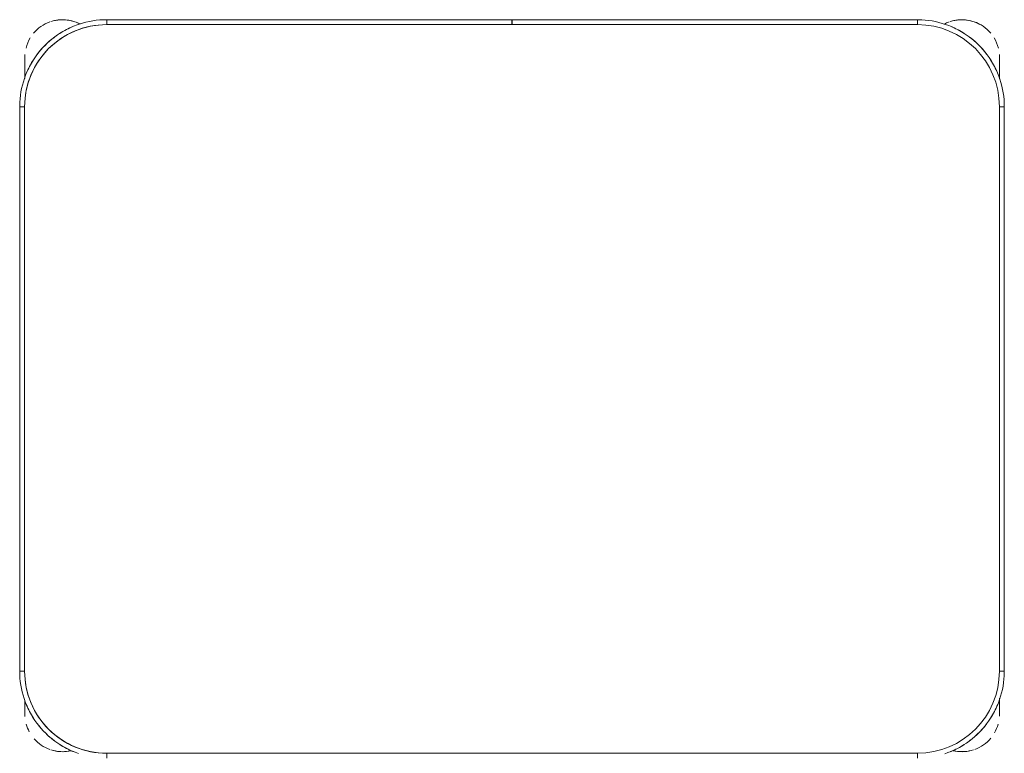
# Model space of a CAD drawing. Header units: metres. Extents: x 1.7 to 42.3, y -72.9 to -47.6.
# Tile 108 of 216: x 6.404 to 7.004, y -61.122 to -60.675. Entities that reach past the tile are written whole.
import ezdxf

# ---------------------------------------------------------------- set-up
doc = ezdxf.new("R2010")
doc.units = ezdxf.units.M
doc.layers.add('I-FURN', color=7, linetype='Continuous', lineweight=18)

# ---------------------------------------------------------------- blocks, each defined once
blk = doc.blocks.new('ConjuntoParaAlunoTamanho6 - CJA06_ConjuntoParaAlunoTamanho6-V27-2PAV - FRIGORÍFICA')
at = {"layer": 'I-FURN', "color": 253, "true_color": 0xaaaaaa}
for p, q in [((-0.247, 0.06497), (-0.247, 0.06197)), ((0.247, 0.06497), (0.247, 0.06197)), ((-0.29713, 0.03797), (-0.29713, 0.02828)), ((-0.29713, 0.02878), (-0.29713, 0.03797)), ((0.29687, 0.03797), (0.29687, 0.02961)), ((0.29687, 0.03299), (0.29687, 0.03797)), ((-0.3, 0.01197), (-0.3, -0.33203)), ((-0.3, 0.01197), (-0.297, 0.01197)), ((-0.3, 0.01197), (-0.3, -0.33203)), ((0.3, 0.01197), (0.297, 0.01197)), ((0.3, -0.33203), (0.3, 0.01197)), ((0.3, -0.33203), (0.3, 0.01197)), ((-0.3, -0.33203), (-0.297, -0.33203)), ((0.3, -0.33203), (0.297, -0.33203)), ((-0.29713, -0.34894), (-0.29713, -0.35394)), ((-0.29713, -0.34933), (-0.29713, -0.36203)), ((0.29687, -0.35394), (0.29687, -0.3492)), ((0.29687, -0.36203), (0.29687, -0.34961)), ((-0.29713, -0.35705), (-0.29713, -0.36203)), ((0.29687, -0.36203), (0.29687, -0.35705)), ((-0.247, -0.38503), (-0.247, -0.38203)), ((-0.00005, -0.38203), (-0.00005, -0.38503)), ((0.00005, -0.38503), (0.00005, -0.38203)), ((0.247, -0.38503), (0.247, -0.38203)), ((-0.247, -0.38503), (-0.00005, -0.38503)), ((-0.247, -0.38503), (-0.00005, -0.38503)), ((0.00005, -0.38503), (0.247, -0.38503)), ((0.00005, -0.38503), (0.247, -0.38503))]:
    blk.add_line(p, q, dxfattribs=at)
at = {"layer": 'I-FURN', "color": 253, "true_color": 0xaaaaaa, "flags": 128}
for points in [[(-0.26367, 0.06228), (-0.26567, 0.06157), (-0.26764, 0.06078), (-0.26957, 0.05992), (-0.27147, 0.05898), (-0.27333, 0.05796), (-0.27515, 0.05687), (-0.27693, 0.05571), (-0.27865, 0.05448), (-0.28033, 0.05318), (-0.28195, 0.05181), (-0.28351, 0.05038), (-0.28502, 0.04889), (-0.28647, 0.04734), (-0.28785, 0.04574), (-0.28917, 0.04407), (-0.29042, 0.04236), (-0.2916, 0.0406), (-0.29271, 0.0388), (-0.29374, 0.03695), (-0.29471, 0.03506), (-0.29559, 0.03313), (-0.2964, 0.03117), (-0.29713, 0.02918), (-0.29777, 0.02716), (-0.29834, 0.02512), (-0.29883, 0.02306), (-0.29923, 0.02097), (-0.29955, 0.01888), (-0.29978, 0.01677), (-0.29993, 0.01466), (-0.3, 0.01254), (-0.3, 0.01197)], [(0.247, 0.06197), (0.1235, 0.06197), (0, 0.06197), (-0.1235, 0.06197), (-0.247, 0.06197)], [(-0.247, 0.06197), (-0.1235, 0.06197), (0, 0.06197), (0.1235, 0.06197), (0.247, 0.06197)], [(0.3, 0.01197), (0.29996, 0.01409), (0.29983, 0.0162), (0.29962, 0.01831), (0.29932, 0.02041), (0.29894, 0.0225), (0.29848, 0.02456), (0.29794, 0.02661), (0.29731, 0.02864), (0.2966, 0.03064), (0.29582, 0.03261), (0.29495, 0.03454), (0.29401, 0.03644), (0.29299, 0.0383), (0.2919, 0.04012), (0.29074, 0.04189), (0.28951, 0.04362), (0.28821, 0.04529), (0.28685, 0.04691), (0.28542, 0.04848), (0.28393, 0.04999), (0.28238, 0.05143), (0.28077, 0.05282), (0.27911, 0.05413), (0.2774, 0.05538), (0.27564, 0.05656), (0.27383, 0.05767), (0.27198, 0.05871), (0.27009, 0.05967), (0.26816, 0.06056), (0.2662, 0.06136), (0.26421, 0.06209)], [(-0.29713, 0.03797), (-0.29713, 0.03796), (-0.29713, 0.03792), (-0.29713, 0.03785), (-0.29713, 0.03775), (-0.29713, 0.03763), (-0.29713, 0.03748), (-0.29713, 0.03731), (-0.29713, 0.03711), (-0.29713, 0.03688), (-0.29713, 0.03663), (-0.29713, 0.03635), (-0.29713, 0.03605), (-0.29713, 0.03572), (-0.29713, 0.03537), (-0.29713, 0.035), (-0.29713, 0.03461), (-0.29713, 0.03419), (-0.29713, 0.03375), (-0.29713, 0.03329), (-0.29713, 0.03282), (-0.29713, 0.03232), (-0.29713, 0.0318), (-0.29713, 0.03127), (-0.29713, 0.03072), (-0.29713, 0.03016), (-0.29713, 0.02958), (-0.29713, 0.02898)], [(0.29687, 0.03), (0.29687, 0.03057), (0.29687, 0.03112), (0.29687, 0.03166), (0.29687, 0.03218), (0.29687, 0.03268), (0.29687, 0.03317), (0.29687, 0.03363), (0.29687, 0.03407), (0.29687, 0.0345), (0.29687, 0.0349), (0.29687, 0.03528), (0.29687, 0.03563), (0.29687, 0.03596), (0.29687, 0.03627), (0.29687, 0.03656), (0.29687, 0.03682), (0.29687, 0.03705), (0.29687, 0.03726), (0.29687, 0.03744), (0.29687, 0.0376), (0.29687, 0.03772), (0.29687, 0.03783), (0.29687, 0.0379), (0.29687, 0.03795), (0.29687, 0.03797)], [(-0.297, 0.01197), (-0.297, -0.07403), (-0.297, -0.16003), (-0.297, -0.24603), (-0.297, -0.33203)], [(-0.297, -0.33203), (-0.297, -0.24603), (-0.297, -0.16003), (-0.297, -0.07403), (-0.297, 0.01197)], [(0.297, -0.33203), (0.297, -0.24603), (0.297, -0.16003), (0.297, -0.07403), (0.297, 0.01197)], [(0.297, 0.01197), (0.297, -0.07403), (0.297, -0.16003), (0.297, -0.24603), (0.297, -0.33203)], [(-0.3, -0.33203), (-0.29996, -0.33415), (-0.29983, -0.33627), (-0.29962, -0.33838), (-0.29932, -0.34048), (-0.29894, -0.34256), (-0.29848, -0.34463), (-0.29794, -0.34668), (-0.29731, -0.34871), (-0.2966, -0.3507), (-0.29582, -0.35267), (-0.29495, -0.35461), (-0.29401, -0.35651), (-0.29299, -0.35837), (-0.2919, -0.36019), (-0.29074, -0.36196), (-0.28951, -0.36368), (-0.28821, -0.36536), (-0.28685, -0.36698), (-0.28542, -0.36855), (-0.28393, -0.37005), (-0.28238, -0.3715), (-0.28077, -0.37288), (-0.27911, -0.3742), (-0.2774, -0.37545), (-0.27564, -0.37663), (-0.27383, -0.37774), (-0.27198, -0.37878), (-0.27009, -0.37974), (-0.26816, -0.38062), (-0.2662, -0.38143), (-0.26421, -0.38216), (-0.2622, -0.38281), (-0.26015, -0.38338), (-0.25809, -0.38386), (-0.25601, -0.38426), (-0.25391, -0.38458), (-0.25181, -0.38482), (-0.24969, -0.38497), (-0.24757, -0.38503), (-0.247, -0.38503)], [(0.247, -0.38503), (0.24912, -0.38499), (0.25124, -0.38486), (0.25334, -0.38465), (0.25544, -0.38436), (0.25753, -0.38398), (0.2596, -0.38351), (0.26165, -0.38297), (0.26367, -0.38234), (0.26567, -0.38164), (0.26764, -0.38085), (0.26957, -0.37999), (0.27147, -0.37904), (0.27333, -0.37803), (0.27515, -0.37694), (0.27693, -0.37578), (0.27865, -0.37454), (0.28033, -0.37324), (0.28195, -0.37188), (0.28351, -0.37045), (0.28502, -0.36896), (0.28647, -0.36741), (0.28785, -0.3658), (0.28917, -0.36414), (0.29042, -0.36243), (0.2916, -0.36067), (0.29271, -0.35886), (0.29374, -0.35701), (0.29471, -0.35512), (0.29559, -0.3532), (0.2964, -0.35124), (0.29713, -0.34925), (0.29777, -0.34723), (0.29834, -0.34519), (0.29883, -0.34312), (0.29923, -0.34104), (0.29955, -0.33895), (0.29978, -0.33684), (0.29993, -0.33472), (0.3, -0.33261), (0.3, -0.33203)], [(-0.29713, -0.34894), (-0.29713, -0.34907), (-0.29713, -0.34973), (-0.29713, -0.35038), (-0.29713, -0.35102), (-0.29713, -0.35165), (-0.29713, -0.35227), (-0.29713, -0.35288), (-0.29713, -0.35348), (-0.29713, -0.35406), (-0.29713, -0.35463), (-0.29713, -0.35518), (-0.29713, -0.35572), (-0.29713, -0.35624), (-0.29713, -0.35674), (-0.29713, -0.35722), (-0.29713, -0.35769), (-0.29713, -0.35813), (-0.29713, -0.35855), (-0.29713, -0.35895), (-0.29713, -0.35933), (-0.29713, -0.35969), (-0.29713, -0.36002), (-0.29713, -0.36033), (-0.29713, -0.36061), (-0.29713, -0.36087), (-0.29713, -0.36111), (-0.29713, -0.36131), (-0.29713, -0.3615), (-0.29713, -0.36165), (-0.29713, -0.36178), (-0.29713, -0.36188), (-0.29713, -0.36196), (-0.29713, -0.36201), (-0.29713, -0.36203)], [(0.29687, -0.36203), (0.29687, -0.36201), (0.29687, -0.36197), (0.29687, -0.36191), (0.29687, -0.36181), (0.29687, -0.36169), (0.29687, -0.36154), (0.29687, -0.36137), (0.29687, -0.36117), (0.29687, -0.36094), (0.29687, -0.36069), (0.29687, -0.36041), (0.29687, -0.36011), (0.29687, -0.35978), (0.29687, -0.35943), (0.29687, -0.35906), (0.29687, -0.35866), (0.29687, -0.35825), (0.29687, -0.35781), (0.29687, -0.35735), (0.29687, -0.35687), (0.29687, -0.35638), (0.29687, -0.35586), (0.29687, -0.35533), (0.29687, -0.35478), (0.29687, -0.35421), (0.29687, -0.35363), (0.29687, -0.35304), (0.29687, -0.35244), (0.29687, -0.35182), (0.29687, -0.35119), (0.29687, -0.35055), (0.29687, -0.3499)], [(-0.247, -0.38203), (-0.1235, -0.38203), (0, -0.38203), (0.1235, -0.38203), (0.247, -0.38203)], [(-0.00005, -0.38203), (-0.06179, -0.38203), (-0.12353, -0.38203), (-0.18526, -0.38203), (-0.247, -0.38203)], [(0.247, -0.38203), (0.18526, -0.38203), (0.12352, -0.38203), (0.06179, -0.38203), (0.00005, -0.38203)]]:
    blk.add_lwpolyline(points, dxfattribs=at)
at = {"layer": 'I-FURN', "color": 253, "true_color": 0xaaaaaa}
for centre, radius, start, end in [((-0.247, 0.01197), 0.05, 90, 180), ((-0.247, 0.01197), 0.05, 90, 180), ((-0.27413, 0.03797), 0.023, 76.78758, 108), ((-0.27413, 0.03797), 0.023, 76.40434, 104.46692), ((-0.247, 0.01197), 0.053, 112.5, 122.69993), ((0.247, 0.01197), 0.05, 360, 90), ((0.247, 0.01197), 0.05, 0, 90), ((0.247, 0.01197), 0.053, 57.30007, 67.5), ((0.247, 0.01197), 0.053, 57.30007, 67.5), ((0.27387, 0.03797), 0.023, 75.53308, 103.10319), ((0.27387, 0.03797), 0.023, 72, 102.57928), ((-0.27413, 0.03797), 0.023, 109.92744, 140.02309), ((-0.247, 0.01197), 0.053, 127.1607, 143.14964), ((0.247, 0.01197), 0.053, 37.1607, 53.14964), ((0.247, 0.01197), 0.053, 37.1607, 53.14964), ((0.27387, 0.03797), 0.023, 41.01944, 70.30683), ((-0.27413, 0.03797), 0.023, 149.97621, 164.34498), ((0.27387, 0.03797), 0.023, 15.73053, 28.0506), ((-0.27413, 0.03797), 0.023, 176.5669, 180), ((-0.247, 0.01197), 0.053, 147.30007, 157.5), ((0.247, 0.01197), 0.053, 22.5, 32.69993), ((0.247, 0.01197), 0.053, 22.5, 32.69993), ((0.27387, 0.03797), 0.023, 360, 4.00915), ((-0.247, -0.33203), 0.05, 180, 270), ((-0.247, -0.33203), 0.05, 180, 270), ((0.247, -0.33203), 0.05, 270, 360), ((0.247, -0.33203), 0.05, 270, 0), ((-0.247, -0.33203), 0.053, 202.5, 212.69993), ((0.247, -0.33203), 0.053, 327.30007, 337.5), ((0.247, -0.33203), 0.053, 327.30007, 337.5), ((-0.27413, -0.36203), 0.023, 180, 184.41224), ((-0.247, -0.33203), 0.053, 217.1607, 233.14964), ((0.247, -0.33203), 0.053, 307.1607, 323.14964), ((0.247, -0.33203), 0.053, 307.1607, 323.14964), ((0.27387, -0.36203), 0.023, 355.58784, 360), ((-0.27413, -0.36203), 0.023, 194.46313, 211.29748), ((0.27387, -0.36203), 0.023, 328.70279, 345.53679), ((-0.27413, -0.36203), 0.023, 220.15845, 250.98921), ((-0.247, -0.33203), 0.053, 237.30007, 247.5), ((0.247, -0.33203), 0.053, 292.5, 302.69993), ((0.247, -0.33203), 0.053, 292.5, 302.69993), ((0.27387, -0.36203), 0.023, 289.64716, 320.10645), ((-0.27413, -0.36203), 0.023, 241.29896, 288), ((-0.27413, -0.36203), 0.023, 289.64716, 297.85925), ((0.27387, -0.36203), 0.023, 242.37001, 250.98921), ((0.27387, -0.36203), 0.023, 243.53772, 288), ((-0.27413, -0.36203), 0.023, 255.53308, 284.46692), ((0.27387, -0.36203), 0.023, 255.53308, 284.46692)]:
    blk.add_arc(centre, radius, start, end, dxfattribs=at)
blk = doc.blocks.new('4 GRE - ESCOLA DE CINEMA E AUDIOVISUAL CINE REX R07_rvt-1-2PAV - FRIGORÍFICA')
at = {"layer": 'I-FURN', "color": 253, "lineweight": 18, "true_color": 0xaaaaaa, "rotation": 180}
blk.add_blockref('ConjuntoParaAlunoTamanho6 - CJA06_ConjuntoParaAlunoTamanho6-V27-2PAV - FRIGORÍFICA', (6.704, -61.06045), dxfattribs=at)

msp = doc.modelspace()

# ---------------------------------------------------------------- block references
at = {"lineweight": 5}
msp.add_blockref('4 GRE - ESCOLA DE CINEMA E AUDIOVISUAL CINE REX R07_rvt-1-2PAV - FRIGORÍFICA', (0, 0), dxfattribs=at)

doc.saveas('drawing.dxf')
